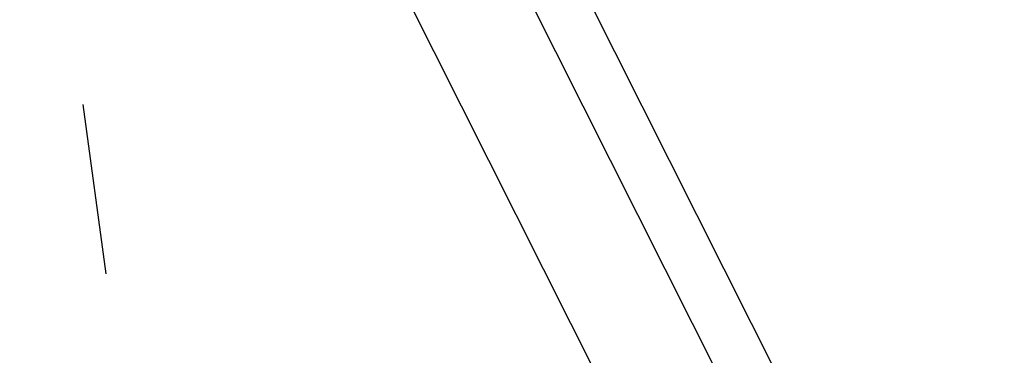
# Model space of a CAD drawing. Header units: feet. Extents: x -79 to 198, y -22 to 181.
# Tile 252 of 256: x 131.003 to 133.865, y 127.661 to 128.638. Entities that reach past the tile are written whole.
import ezdxf

# ---------------------------------------------------------------- set-up
doc = ezdxf.new("R2010")
doc.units = ezdxf.units.FT
doc.layers.add('A-LINEA', color=7, linetype='CONTINUOUS')

msp = doc.modelspace()

# ---------------------------------------------------------------- linework, layer by layer
at = {"layer": 'A-LINEA'}
for p, q in [((142.471, 109.1644), (118.664, 156.5455)), ((142.471, 109.1644), (118.664, 156.5455)), ((142.471, 109.1644), (118.664, 156.5455)), ((142.3125, 109.1409), (118.552, 156.4218)), ((141.9822, 109.0957), (118.3186, 156.1837)), ((131.1867, 128.3911), (131.2533, 127.8978))]:
    msp.add_line(p, q, dxfattribs=at)

doc.saveas('drawing.dxf')
